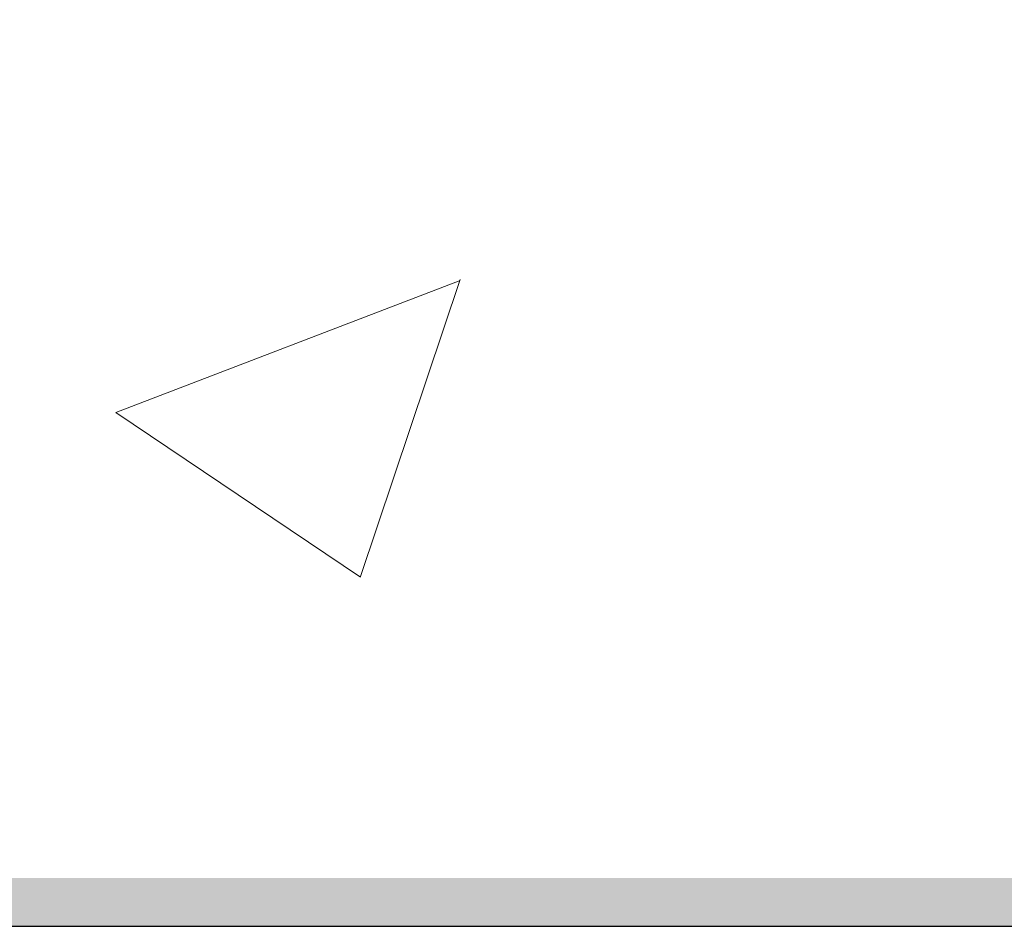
# Model space of a CAD drawing. Header units: millimetres. Extents: x 786 to 42540, y -7760 to 3796.
# Tile 206 of 256: x 39185 to 39266, y -5750 to -5675. Entities that reach past the tile are written whole.
import ezdxf

# ---------------------------------------------------------------- set-up
doc = ezdxf.new("R2010")
doc.units = ezdxf.units.MM
doc.layers.add('A-FLOR', color=7, linetype='Continuous', lineweight=13)
doc.layers.add('A-FLOR-PATT', color=7, linetype='Continuous', lineweight=25)

msp = doc.modelspace()

# ---------------------------------------------------------------- hatches: boundary and pattern name
at = {"layer": 'A-FLOR-PATT', "lineweight": 5}
h = msp.add_hatch(dxfattribs=at)
h.set_pattern_fill('FP_10', color=256, style=0, pattern_type=2)
h.set_pattern_definition([(50, (48694.2, -5700), (291.494, -25.502), [30.48, -335.28]), (355, (48694.2, -5700), (-56.389, 305.691), [24.384, -268.224]), (100.451, (48718.5, -5702.12), (235.108, 280.1865), [25.904, -284.944]), (46.184, (48694.2, -5618.72), (433.727, -67.268), [45.72, -502.92]), (96.636, (48730.35, -5624.33), (379.844, 395.885), [38.856, -427.416]), (351.184, (48694.2, -5618.7), (379.848, 395.881), [36.576, -402.336]), (21, (48734.85, -5639.04), (242.583, -163.624), [30.48, -335.28]), (326, (48734.85, -5639.04), (98.883, 294.701), [24.384, -268.224]), (71.451, (48755.06, -5652.68), (341.467, 131.074), [25.904, -284.944]), (37.5, (48694.21, -5700), (4.9419, 135.2883), [13.411, -251.562, 13.411, -258.877, -269.24]), (37.5, (48694.21, -5700), (4.9419, 135.2883), [-537.261, 13.411, -255.829]), (7.5, (48694.21, -5700), (106.9117, 160.289), [13.411, -141.834, 13.411, -245.466, -102.616]), (7.5, (48694.21, -5700), (106.9117, 160.289), [-414.122, 13.411, -89.205]), (327.5, (48603.58, -5700), (216.9455, -9.1662), [13.411, -88.189, 13.411, -303.581, -420.624]), (327.5, (48603.58, -5700), (216.9455, -9.1662), [-418.592, 13.411, -407.213]), (317.5, (48562.94, -5700), (237.007, 40.6827), [13.411, -118.669, 13.411, -197.104, -298.704]), (317.5, (48562.94, -5700), (237.007, 40.6827), [-342.595, 13.411, -285.293])])
h.paths.add_polyline_path([(37322.609, -5746), (42440.271, -5746), (42440.271, -5617), (37240.271, -5617), (37240.271, -5746)])
at = {"layer": 'A-FLOR-PATT', "lineweight": 5, "true_color": 0x515151}
msp.add_hatch(color=251, dxfattribs=at).paths.add_polyline_path([(38404.99, -5750), (42440.271, -5750), (42440.271, -5746), (37240.271, -5746), (37240.271, -5750), (37683.402, -5750)])

# ---------------------------------------------------------------- linework, layer by layer
at = {"layer": 'A-FLOR', "lineweight": 25}
msp.add_line((37240.271, -5750), (42440.271, -5750), dxfattribs=at)

doc.saveas('drawing.dxf')
